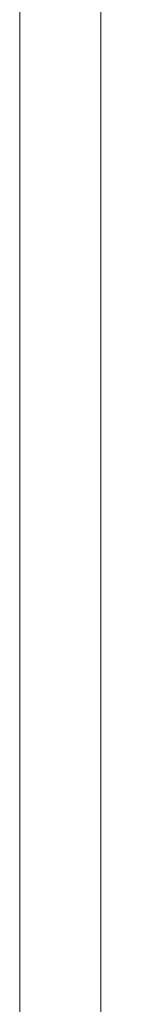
# Model space of a CAD drawing. Header units: inches. Extents: x 1 to 669, y 0 to 417.
# Tile 118 of 256: x 50.813 to 50.8899, y 376.6244 to 377.3164. Entities that reach past the tile are written whole.
import ezdxf

# ---------------------------------------------------------------- set-up
doc = ezdxf.new("R2010")
doc.units = ezdxf.units.IN
doc.header["$LTSCALE"] = 12
doc.header["$MEASUREMENT"] = 0
doc.layers.add('X', color=1, linetype='CONTINUOUS')

msp = doc.modelspace()

# ---------------------------------------------------------------- linework, layer by layer
at = {"layer": 'X', "lineweight": 0}
for p, q in [((50.81299, 377.91729), (50.81299, 374.41729)), ((50.86988, 375.28337), (50.86988, 377.04837))]:
    msp.add_line(p, q, dxfattribs=at)
msp.add_open_spline([(50.86988, 377.04837), (50.86988, 377.07878), (50.86988, 377.1096), (50.86989, 377.16672), (50.8699, 377.19382), (50.86992, 377.24159), (50.86994, 377.26285), (50.86997, 377.29693), (50.86999, 377.31016), (50.87002, 377.3229), (50.87003, 377.32599), (50.87004, 377.32908), (50.87005, 377.32974), (50.87006, 377.33096), (50.87006, 377.33123), (50.87008, 377.33199), (50.87009, 377.3324), (50.87013, 377.33351), (50.87015, 377.33405), (50.87021, 377.33528), (50.87026, 377.33597), (50.87041, 377.3381), (50.87056, 377.33961), (50.87099, 377.34321), (50.87132, 377.34533), (50.87289, 377.35353), (50.87467, 377.35955), (50.88027, 377.37325), (50.88466, 377.38082), (50.88994, 377.38758)], degree=3, knots=[0, 0, 0, 0, 0.0912468, 0.0912468, 0.180847, 0.180847, 0.2705226, 0.2705226, 0.3602587, 0.3602587, 0.4049416, 0.4049416, 0.4266011, 0.4266011, 0.4319705, 0.4319705, 0.4358085, 0.4358085, 0.4380962, 0.4380962, 0.4403738, 0.4403738, 0.4449161, 0.4449161, 0.4513479, 0.4513479, 0.4699973, 0.4699973, 0.4957533, 0.4957533, 0.4957533, 0.4957533], dxfattribs=at)

doc.saveas('drawing.dxf')
